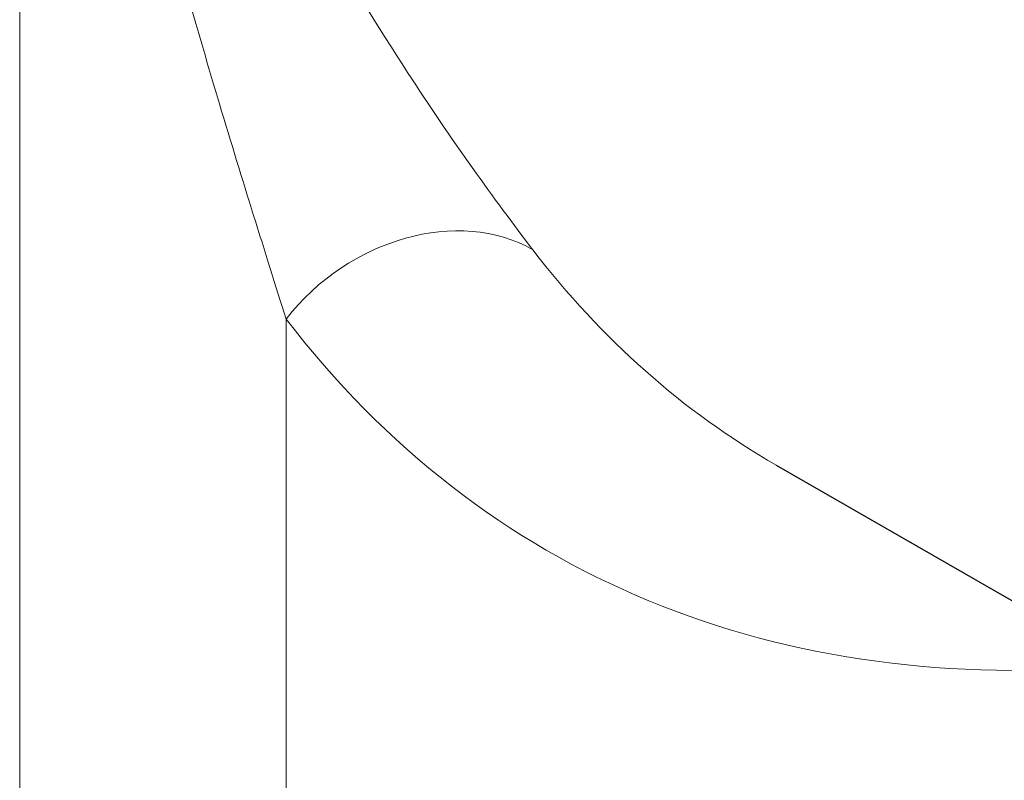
# Model space of a CAD drawing. Header units: millimetres. Extents: x 14 to 974, y 14 to 587.
# Tile 31 of 45: x 537 to 547, y 411 to 419. Entities that reach past the tile are written whole.
import ezdxf

# ---------------------------------------------------------------- set-up
doc = ezdxf.new("R2010")
doc.units = ezdxf.units.MM
doc.layers.add('외형선(ISO)', color=7, linetype='Continuous', lineweight=25)
doc.layers.add('좁은 외형선(ISO)', color=7, linetype='Continuous', lineweight=18)

msp = doc.modelspace()

# ---------------------------------------------------------------- linework, layer by layer
at = {"layer": '외형선(ISO)'}
msp.add_line((544.9852, 414.2298), (567.4818, 401.2749), dxfattribs=at)
at = {"layer": '좁은 외형선(ISO)'}
for p, q in [((536.9549, 427.3433), (536.9549, 381.5606)), ((539.7833, 381.5606), (539.7833, 415.7814))]:
    msp.add_line(p, q, dxfattribs=at)
for centre, major_axis, ratio, start_param, end_param in [((541.1975, 414.967), (1.5873, 1.2168), 0.7933441, 0.3188295, 1.8896258), ((557.461, 435.8944), (-12.4758, -21.6646), 0.5780931, 6.047139, 6.2831853), ((556.0468, 436.7088), (-13.4739, -23.3978), 0.5780931, 6.047139, 6.6705019)]:
    msp.add_ellipse(centre, major_axis=major_axis, ratio=ratio, start_param=start_param, end_param=end_param, dxfattribs=at)
for points, knots in [([(542.4022, 416.5172), (541.9972, 417.0455), (541.5355, 417.6894), (540.4391, 419.3767), (539.7935, 420.4935), (538.7651, 422.5503), (538.3546, 423.4607), (537.599, 425.3544), (537.2543, 426.3381), (536.9549, 427.3433)], [0, 0, 0, 0, 0.354294, 0.354294, 0.8408322, 0.8408322, 1.1925901, 1.1925901, 1.5462097, 1.5462097, 1.5462097, 1.5462097]), ([(536.9549, 427.3433), (537.1046, 426.3577), (537.2787, 425.382), (537.6636, 423.4747), (537.8742, 422.543), (538.4053, 420.3914), (538.7416, 419.1843), (539.3192, 417.2529), (539.5646, 416.4779), (539.7833, 415.7814)], [-1.5462097, -1.5462097, -1.5462097, -1.5462097, -1.1925901, -1.1925901, -0.8408322, -0.8408322, -0.354294, -0.354294, 0, 0, 0, 0])]:
    msp.add_open_spline(points, degree=3, knots=knots, dxfattribs=at)

doc.saveas('drawing.dxf')
